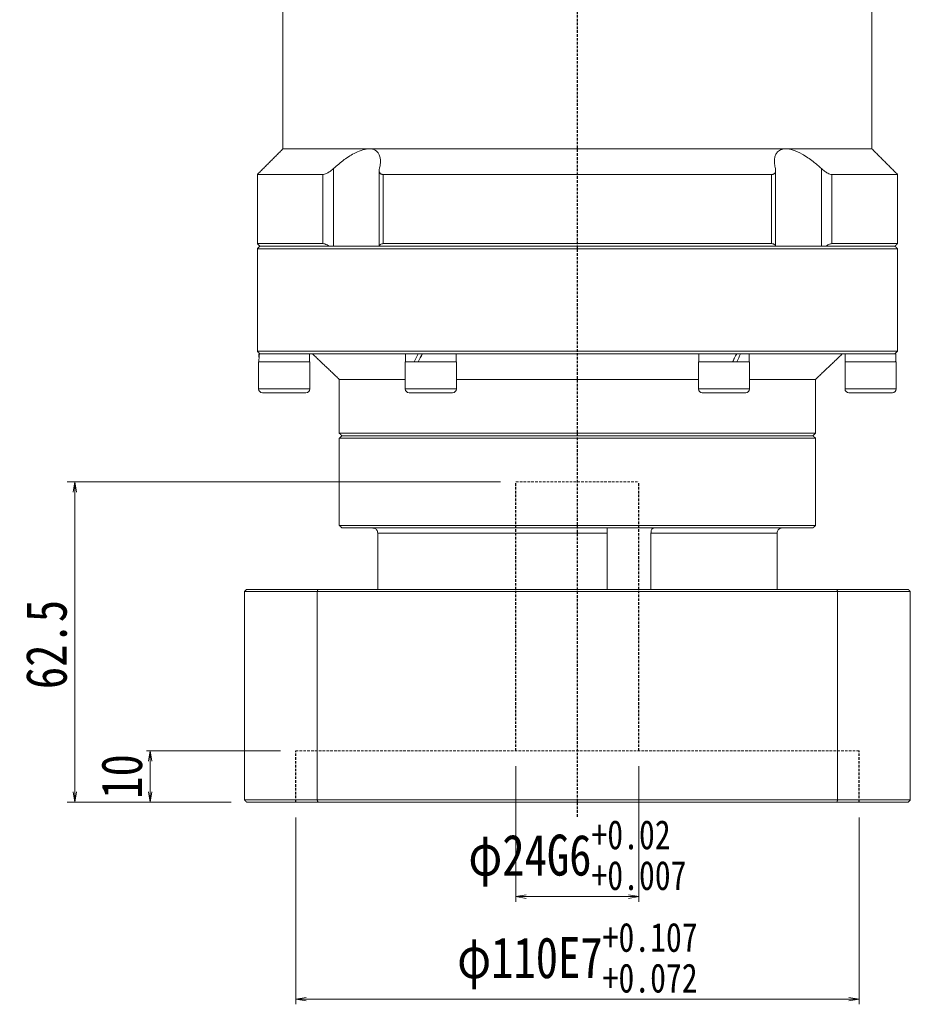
# Model space of a CAD drawing. Header units: millimetres. Extents: x -59 to 951, y -61 to 649.
# Tile 3 of 8: x 107 to 281, y 189 to 381. Entities that reach past the tile are written whole.
import ezdxf

# ---------------------------------------------------------------- set-up
doc = ezdxf.new("R2010")
doc.units = ezdxf.units.MM
doc.linetypes.add('DASHED', pattern=[0.75, 0.5, -0.25])
doc.layers.add('尺寸线层', color=3, linetype='Continuous', lineweight=18)
doc.styles.add('宋体', font='SimSun.ttf', dxfattribs={"width": 0.8})
doc.dimstyles.new('A水平标注$0', dxfattribs={"dimtxt": 3.5, "dimasz": 2, "dimexe": 1.5, "dimexo": 3, "dimgap": 1.1, "dimtad": 1, "dimtoh": 1, "dimdec": 4, "dimdsep": 46, "dimtxsty": '宋体', "dimblk": 'OPEN', "dimcen": 3, "dimclrd": 3, "dimclre": 3, "dimclrt": 6, "dimadec": 0, "dimazin": 0, "dimtm": 1e-09, "dimtfac": 1, "dimtdec": 4, "dimtix": 1, "dimtmove": 0, "dimatfit": 3, "dimldrblk": 'OPEN', "dimfxl": 0, "dimlwd": 13, "dimlwe": 13, "dimarcsym": 0})
doc.dimstyles.new('D直径标注φ25', dxfattribs={"dimtxt": 3.5, "dimasz": 2, "dimexe": 1, "dimexo": 3, "dimtad": 1, "dimtoh": 1, "dimdec": 1, "dimdsep": 46, "dimtxsty": '宋体', "dimblk": 'OPEN', "dimcen": 3, "dimclrd": 3, "dimclre": 3, "dimclrt": 130, "dimadec": 0, "dimazin": 0, "dimtm": 1e-09, "dimtfac": 1, "dimtdec": 1, "dimtmove": 0, "dimatfit": 0, "dimldrblk": 'OPEN', "dimfxl": 0, "dimlwd": 13, "dimlwe": 13, "dimarcsym": 0})

# ---------------------------------------------------------------- blocks, each defined once
blk = doc.blocks.new('_Open')
at = {"color": 0, "linetype": 'ByBlock', "lineweight": -2}
for p, q in [((-1, 0.167), (0, 0)), ((-1, -0.167), (0, 0)), ((0, 0), (-1, 0))]:
    blk.add_line(p, q, dxfattribs=at)
blk = doc.blocks.new('*D39')
at = {"color": 3, "lineweight": 13, "transparency": 16777216}
for p, q in [((160.81, 225.51), (160.81, 189.03)), ((270.81, 225.51), (270.81, 189.03)), ((162.81, 190.03), (268.81, 190.03))]:
    blk.add_line(p, q, dxfattribs=at)
at = {"layer": 'Defpoints', "color": 0, "transparency": 16777216}
for p in [(160.81, 228.51), (270.81, 228.51), (270.81, 190.03)]:
    blk.add_point(p, dxfattribs=at)
at = {"color": 3, "lineweight": 13, "transparency": 16777216, "xscale": 2, "yscale": 2, "zscale": 2, "rotation": 180}
blk.add_blockref('_Open', (160.81, 190.03), dxfattribs=at)
at = {"color": 3, "lineweight": 13, "transparency": 16777216, "xscale": 2, "yscale": 2, "zscale": 2}
blk.add_blockref('_Open', (270.81, 190.03), dxfattribs=at)
at = {"color": 130, "transparency": 16777216, "insert": (215.81, 198.14), "char_height": 8, "attachment_point": 5, "style": '宋体'}
blk.add_mtext('{\\A1;φ110E7{}{\\H0.71x;\\C2;\\S+0.107^ +0.072;}}', dxfattribs=at)
blk = doc.blocks.new('*D40')
at = {"color": 3, "lineweight": 13, "transparency": 16777216}
for p, q in [((203.81, 235.51), (203.81, 209.05)), ((227.81, 235.51), (227.81, 209.05)), ((205.81, 210.05), (225.81, 210.05))]:
    blk.add_line(p, q, dxfattribs=at)
at = {"layer": 'Defpoints', "color": 0, "transparency": 16777216}
for p in [(203.81, 238.51), (227.81, 238.51), (227.81, 210.05)]:
    blk.add_point(p, dxfattribs=at)
at = {"color": 3, "lineweight": 13, "transparency": 16777216, "xscale": 2, "yscale": 2, "zscale": 2, "rotation": 180}
blk.add_blockref('_Open', (203.81, 210.05), dxfattribs=at)
at = {"color": 3, "lineweight": 13, "transparency": 16777216, "xscale": 2, "yscale": 2, "zscale": 2}
blk.add_blockref('_Open', (227.81, 210.05), dxfattribs=at)
at = {"color": 130, "transparency": 16777216, "insert": (215.81, 218.16), "char_height": 8, "attachment_point": 5, "style": '宋体'}
blk.add_mtext('{\\A1;φ24G6{}{\\H0.71x;\\C2;\\S+0.02^ +0.007;}}', dxfattribs=at)
blk = doc.blocks.new('*D41')
at = {"layer": 'Defpoints', "color": 0, "transparency": 16777216}
for p in [(160.81, 238.51), (132.37, 228.51), (151.21, 228.51)]:
    blk.add_point(p, dxfattribs=at)
at = {"layer": '尺寸线层', "color": 3, "lineweight": 13, "transparency": 16777216}
for p, q in [((157.81, 238.51), (130.87, 238.51)), ((132.37, 236.51), (132.37, 230.51)), ((148.21, 228.51), (130.87, 228.51))]:
    blk.add_line(p, q, dxfattribs=at)
at = {"layer": '尺寸线层', "color": 3, "lineweight": 13, "transparency": 16777216, "xscale": 2, "yscale": 2, "zscale": 2}
for p, rotation in [((132.37, 238.51), 90), ((132.37, 228.51), 270)]:
    blk.add_blockref('_Open', p, dxfattribs=dict(at, rotation=rotation))
at = {"layer": '尺寸线层', "color": 6, "transparency": 16777216, "insert": (126.87, 233.51), "char_height": 8, "attachment_point": 5, "rotation": 90, "style": '宋体', "bg_fill": 3, "box_fill_scale": 1.1, "bg_fill_color": 256, "bg_fill_true_color": 13158600, "bg_fill_transparency": 0}
blk.add_mtext('10', dxfattribs=at)
blk = doc.blocks.new('*D42')
at = {"layer": 'Defpoints', "color": 0, "transparency": 16777216}
for p in [(203.81, 291.01), (117.65, 228.51), (151.21, 228.51)]:
    blk.add_point(p, dxfattribs=at)
at = {"layer": '尺寸线层', "color": 3, "lineweight": 13, "transparency": 16777216}
for p, q in [((200.81, 291.01), (116.15, 291.01)), ((117.65, 289.01), (117.65, 230.51)), ((148.21, 228.51), (116.15, 228.51))]:
    blk.add_line(p, q, dxfattribs=at)
at = {"layer": '尺寸线层', "color": 3, "lineweight": 13, "transparency": 16777216, "xscale": 2, "yscale": 2, "zscale": 2}
for p, rotation in [((117.65, 291.01), 90), ((117.65, 228.51), 270)]:
    blk.add_blockref('_Open', p, dxfattribs=dict(at, rotation=rotation))
at = {"layer": '尺寸线层', "color": 6, "transparency": 16777216, "insert": (112.15, 259.26), "char_height": 8, "attachment_point": 5, "rotation": 90, "style": '宋体', "bg_fill": 3, "box_fill_scale": 1.1, "bg_fill_color": 256, "bg_fill_true_color": 13158600, "bg_fill_transparency": 0}
blk.add_mtext('62.5', dxfattribs=at)

msp = doc.modelspace()

# ---------------------------------------------------------------- linework, layer by layer
at = {"color": 1, "linetype": 'DASHED'}
msp.add_line((215.80626, 225.6496), (215.80626, 400.51352), dxfattribs=at)
at = {"color": 7, "linetype": 'Continuous', "lineweight": 15}
for p, q in [((175.14762, 356.01352), (158.30626, 356.01352)), ((256.4649, 356.01352), (175.14762, 356.01352)), ((273.30626, 356.01352), (256.4649, 356.01352)), ((168.16103, 337.01352), (168.16103, 352.16089)), ((263.4515, 352.16089), (263.4515, 337.01352)), ((166.12226, 351.01352), (153.30626, 351.01352)), ((166.12226, 351.01352), (166.12226, 337.51352)), ((253.72393, 351.01352), (177.88859, 351.01352)), ((177.88859, 337.51352), (177.88859, 351.01352)), ((253.72393, 351.01352), (253.72393, 337.51352)), ((278.30626, 351.01352), (265.49027, 351.01352)), ((265.49027, 337.51352), (265.49027, 351.01352)), ((166.12226, 337.51352), (153.30626, 337.51352)), ((153.30626, 336.51352), (215.80626, 336.51352)), ((215.80626, 337.01352), (153.80626, 337.01352)), ((153.80626, 337.01352), (167.34363, 337.01352)), ((177.1362, 337.01352), (254.47632, 337.01352)), ((253.72393, 337.51352), (177.88859, 337.51352)), ((277.80626, 337.01352), (215.80626, 337.01352)), ((215.80626, 336.51352), (278.30626, 336.51352)), ((264.26889, 337.01352), (277.80626, 337.01352)), ((278.30626, 337.51352), (265.49027, 337.51352)), ((278.30626, 316.51352), (153.30626, 316.51352)), ((153.61626, 316.01352), (153.80626, 316.01352)), ((153.82234, 316.01352), (153.7034, 316.01352)), ((153.82234, 316.01352), (183.59152, 316.01352)), ((184.71126, 316.01352), (183.59152, 316.01352)), ((184.71126, 316.01352), (184.80626, 316.01352)), ((184.77641, 316.01352), (185.51126, 316.01352)), ((186.03708, 316.01352), (185.55483, 316.01352)), ((186.03708, 316.01352), (245.57544, 316.01352)), ((246.90126, 316.01352), (245.57544, 316.01352)), ((246.83612, 316.01352), (247.65769, 316.01352)), ((247.65769, 316.01352), (247.60282, 316.01352)), ((248.02101, 316.01352), (247.65769, 316.01352)), ((248.02101, 316.01352), (277.79018, 316.01352)), ((277.99626, 316.01352), (277.80626, 316.01352)), ((277.90912, 316.01352), (277.80626, 316.01352)), ((158.55626, 314.41352), (153.55626, 314.41352)), ((163.55626, 314.41352), (158.55626, 314.41352)), ((191.51139, 314.41352), (182.18126, 314.41352)), ((192.18126, 314.41352), (191.51139, 314.41352)), ((249.43126, 314.41352), (239.43126, 314.41352)), ((278.05626, 314.41352), (268.05626, 314.41352)), ((182.18126, 311.01352), (169.30626, 311.01352)), ((239.43126, 311.01352), (192.18126, 311.01352)), ((262.30626, 311.01352), (249.43126, 311.01352)), ((158.55626, 309.16352), (153.55626, 309.16352)), ((154.30626, 308.41352), (158.55626, 308.41352)), ((163.55626, 309.16352), (158.55626, 309.16352)), ((158.55626, 308.41352), (162.80626, 308.41352)), ((191.51139, 309.16352), (182.18126, 309.16352)), ((182.93126, 308.41352), (190.86187, 308.41352)), ((190.86187, 308.41352), (191.43126, 308.41352)), ((192.18126, 309.16352), (191.51139, 309.16352)), ((249.43126, 309.16352), (239.43126, 309.16352)), ((240.18126, 308.41352), (248.68126, 308.41352)), ((278.05626, 309.16352), (268.05626, 309.16352)), ((268.80626, 308.41352), (277.30626, 308.41352)), ((262.30626, 300.51352), (169.30626, 300.51352)), ((169.80626, 300.01352), (261.80626, 300.01352)), ((215.80626, 300.01352), (169.80626, 300.01352)), ((261.80626, 300.01352), (215.80626, 300.01352)), ((169.30626, 299.51352), (215.80626, 299.51352)), ((215.80626, 299.51352), (262.30626, 299.51352)), ((262.30626, 282.51352), (169.30626, 282.51352)), ((169.80626, 282.01352), (261.80626, 282.01352)), ((176.8055, 281.01352), (221.6347, 281.01352)), ((176.8055, 270.01352), (176.8055, 281.01352)), ((221.6347, 281.01352), (221.6347, 270.01352)), ((230.16611, 270.01352), (230.16611, 281.01352)), ((230.16611, 281.01352), (254.80703, 281.01352)), ((254.80703, 281.01352), (254.80703, 270.01352)), ((150.80626, 269.61352), (165.00026, 269.61352)), ((150.80626, 269.61352), (150.80626, 228.91352)), ((165.13823, 270.01352), (151.20626, 270.01352)), ((165.00026, 269.61352), (165.00026, 228.91352)), ((165.00026, 269.61352), (266.61227, 269.61352)), ((266.4743, 270.01352), (165.13823, 270.01352)), ((280.40626, 270.01352), (266.4743, 270.01352)), ((266.61227, 269.61352), (280.80626, 269.61352)), ((266.61227, 269.61352), (266.61227, 228.91352)), ((280.80626, 269.61352), (280.80626, 228.91352)), ((165.00026, 228.91352), (150.80626, 228.91352)), ((266.61227, 228.91352), (165.00026, 228.91352)), ((280.80626, 228.91352), (266.61227, 228.91352)), ((151.20626, 228.51352), (165.13823, 228.51352)), ((165.13823, 228.51352), (266.4743, 228.51352)), ((266.4743, 228.51352), (280.40626, 228.51352))]:
    msp.add_line(p, q, dxfattribs=at)
at = {"color": 6, "linetype": 'DASHED', "lineweight": 15}
for p, q in [((203.80626, 291.01352), (227.80626, 291.01352)), ((160.80626, 238.51352), (270.80626, 238.51352))]:
    msp.add_line(p, q, dxfattribs=at)
at = {"color": 6, "linetype": 'DASHED'}
for p, q in [((203.80626, 238.51352), (203.80626, 291.01352)), ((227.80626, 238.51352), (227.80626, 291.01352)), ((160.80626, 228.51352), (160.80626, 238.51352)), ((270.80626, 228.51352), (270.80626, 238.51352))]:
    msp.add_line(p, q, dxfattribs=at)
at = {"color": 7, "linetype": 'Continuous', "lineweight": 15}
for centre, start, end in [((154.30626, 309.16352), 180, 270), ((162.80626, 309.16352), 270, 0), ((182.93126, 309.16352), 180, 270), ((191.43126, 309.16352), 270, 0), ((240.18126, 309.16352), 180, 270), ((248.68126, 309.16352), 270, 0), ((268.80626, 309.16352), 180, 270), ((277.30626, 309.16352), 270, 0)]:
    msp.add_arc(centre, 0.75, start, end, dxfattribs=at)
at = {"color": 7, "linetype": 'Continuous', "lineweight": 15, "extrusion": (0, 0, -1)}
for centre, major_axis, ratio, start_param, end_param in [((158.55626, 314.41352), (0, 8.55633), 0.577350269, 4.71238898, 4.900492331), ((158.55626, 316.01352), (0, 8.55633), 0.577350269, 4.618754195, 4.71238898), ((187.18126, 316.01352), (4.54557, 8.49348), 0.227735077, 4.403003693, 4.591107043), ((187.18126, 314.41352), (4.54557, 8.49348), 0.227735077, 4.591107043, 4.779210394), ((187.18126, 316.01352), (3.07332, 5.74255), 0.227735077, 4.466025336, 4.591107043), ((244.43126, 316.01352), (4.54557, 8.49348), 0.227735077, 1.44951439, 1.63761774), ((244.43126, 314.41352), (4.54557, 8.49348), 0.227735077, 1.261411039, 1.44951439), ((273.05626, 316.01352), (0, 8.55633), 0.577350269, 1.570796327, 1.758899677), ((273.05626, 314.41352), (0, 8.55633), 0.577350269, 1.477161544, 1.570796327), ((244.43126, 314.41352), (3.07332, 5.74255), 0.227735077, 1.32443269, 1.44951439)]:
    msp.add_ellipse(centre, major_axis=major_axis, ratio=ratio, start_param=start_param, end_param=end_param, dxfattribs=at)
at = {"color": 7, "linetype": 'Continuous', "lineweight": 15}
for points in [[(158.30626, 356.01352), (158.30626, 391.01352)], [(273.30626, 391.01352), (273.30626, 356.01352)], [(153.30626, 351.01352), (158.30626, 356.01352)], [(273.30626, 356.01352), (278.30626, 351.01352)], [(177.10196, 337.01352), (177.10196, 351.78342)], [(254.51057, 351.78373), (254.51057, 337.01352)], [(153.30626, 337.51352), (153.30626, 351.01352)], [(278.30626, 351.01352), (278.30626, 337.51352)], [(153.80626, 337.01352), (153.30626, 337.51352)], [(153.30626, 336.51352), (153.80626, 337.01352)], [(153.30626, 316.51352), (153.30626, 336.51352)], [(278.30626, 337.51352), (277.80626, 337.01352)], [(277.80626, 337.01352), (278.30626, 336.51352)], [(278.30626, 336.51352), (278.30626, 316.51352)], [(153.80626, 316.01352), (153.30626, 316.51352)], [(163.49626, 316.01352), (163.49626, 314.41352)], [(169.30626, 311.01352), (164.05626, 316.01352)], [(182.24126, 314.41352), (182.24126, 316.01352)], [(192.12126, 316.01352), (192.12126, 314.41352)], [(239.49126, 314.41352), (239.49126, 316.01352)], [(249.37126, 316.01352), (249.37126, 314.41352)], [(267.55626, 316.01352), (262.30626, 311.01352)], [(268.11626, 314.41352), (268.11626, 316.01352)], [(278.30626, 316.51352), (277.80626, 316.01352)], [(153.55626, 309.16352), (153.55626, 314.41352)], [(163.55626, 314.41352), (163.55626, 309.16352)], [(182.18126, 309.16352), (182.18126, 314.41352)], [(192.18126, 314.41352), (192.18126, 309.16352)], [(239.43126, 309.16352), (239.43126, 314.41352)], [(249.43126, 314.41352), (249.43126, 309.16352)], [(268.05626, 309.16352), (268.05626, 314.41352)], [(278.05626, 314.41352), (278.05626, 309.16352)], [(169.30626, 300.51352), (169.30626, 311.01352)], [(262.30626, 311.01352), (262.30626, 300.51352)], [(169.80626, 300.01352), (169.30626, 300.51352)], [(169.30626, 299.51352), (169.80626, 300.01352)], [(262.30626, 300.51352), (261.80626, 300.01352)], [(261.80626, 300.01352), (262.30626, 299.51352)], [(169.30626, 282.51352), (169.30626, 299.51352)], [(262.30626, 299.51352), (262.30626, 282.51352)], [(169.80626, 282.01352), (169.30626, 282.51352)], [(262.30626, 282.51352), (261.80626, 282.01352)], [(150.80626, 269.61352), (151.20626, 270.01352)], [(165.00026, 269.61352), (165.13823, 270.01352)], [(266.61227, 269.61352), (266.4743, 270.01352)], [(280.40626, 270.01352), (280.80626, 269.61352)], [(150.80626, 228.91352), (151.20626, 228.51352)], [(165.13823, 228.51352), (165.00026, 228.91352)], [(266.4743, 228.51352), (266.61227, 228.91352)], [(280.40626, 228.51352), (280.80626, 228.91352)]]:
    msp.add_open_spline(points, degree=1, dxfattribs=at)
for points, knots in [([(175.14762, 356.01352), (174.7461, 355.97516), (173.91495, 355.89575), (172.58272, 355.34173), (171.3575, 354.65352), (169.86941, 353.65175), (168.84999, 352.76213), (168.16103, 352.16089)], [0, 0, 0, 0, 1.493533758, 3.091577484, 4.322036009, 5.554470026, 8.123989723, 8.123989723, 8.123989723, 8.123989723]), ([(177.15298, 352.16089), (177.20446, 352.39415), (177.30784, 352.86252), (177.36268, 353.58204), (177.30687, 354.31027), (177.09507, 354.9467), (176.75074, 355.43704), (176.33234, 355.75932), (175.82375, 355.95502), (175.41788, 356.01098), (175.17971, 356.01322), (175.14762, 356.01352)], [0, 0, 0, 0, 0.626246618, 1.257495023, 2.032414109, 2.823629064, 3.42820033, 4.048095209, 4.555440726, 5.077036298, 5.158257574, 5.158257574, 5.158257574, 5.158257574]), ([(256.4649, 356.01352), (256.28409, 356.00436), (255.91788, 355.98581), (255.44895, 355.83549), (255.04751, 355.59626), (254.67699, 355.21341), (254.39384, 354.65643), (254.25468, 353.91041), (254.26657, 353.07271), (254.39489, 352.4664), (254.45954, 352.16089)], [0, 0, 0, 0, 0.468845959, 0.949596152, 1.451964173, 1.965089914, 2.734777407, 3.526210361, 4.335728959, 5.157885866, 5.157885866, 5.157885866, 5.157885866]), ([(263.4515, 352.16089), (262.92485, 352.62582), (262.07332, 353.37756), (260.78322, 354.30982), (259.46904, 355.12691), (257.99411, 355.80256), (256.93967, 356.0091), (256.49737, 356.01322), (256.4649, 356.01352)], [0, 0, 0, 0, 1.982297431, 3.205120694, 4.453658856, 6.379550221, 7.997496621, 8.125663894, 8.125663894, 8.125663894, 8.125663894]), ([(168.16103, 352.16089), (167.90237, 351.93938), (167.47556, 351.57385), (166.84878, 351.21048), (166.41285, 351.03885), (166.20808, 351.021), (166.12226, 351.01352)], [0, 0, 0, 0, 0.923658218, 1.524159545, 2.020218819, 2.378137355, 2.378137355, 2.378137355, 2.378137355]), ([(177.88859, 351.01352), (177.82035, 351.01683), (177.6815, 351.02356), (177.50879, 351.07681), (177.36531, 351.1581), (177.24193, 351.27764), (177.14913, 351.44243), (177.10044, 351.65606), (177.09808, 351.89686), (177.13457, 352.07237), (177.15298, 352.16089)], [0, 0, 0, 0, 0.165195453, 0.336098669, 0.501143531, 0.67031152, 0.899665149, 1.135559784, 1.381616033, 1.632058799, 1.632058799, 1.632058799, 1.632058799]), ([(254.45954, 352.16089), (254.4813, 352.05069), (254.52544, 351.82712), (254.49949, 351.55994), (254.4206, 351.35425), (254.31591, 351.21587), (254.17813, 351.11255), (254.03135, 351.05188), (253.87754, 351.01903), (253.77544, 351.01537), (253.72393, 351.01352)], [0, 0, 0, 0, 0.312581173, 0.634124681, 0.837734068, 1.046108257, 1.214079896, 1.386575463, 1.508153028, 1.631948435, 1.631948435, 1.631948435, 1.631948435]), ([(265.49027, 351.01352), (265.3696, 351.0275), (265.12879, 351.05541), (264.62258, 351.28293), (264.03901, 351.65038), (263.65161, 351.98701), (263.4515, 352.16089)], [0, 0, 0, 0, 0.48914015, 0.976123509, 1.653805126, 2.377879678, 2.377879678, 2.377879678, 2.377879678]), ([(166.12226, 337.51352), (166.2428, 337.49935), (166.48335, 337.47109), (166.92196, 337.27738), (167.20674, 337.09918), (167.34363, 337.01352)], [0, 0, 0, 0, 0.457440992, 0.912864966, 1.334419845, 1.334419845, 1.334419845, 1.334419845]), ([(177.1362, 337.01352), (177.18457, 337.1243), (177.27349, 337.32797), (177.5598, 337.4893), (177.79292, 337.50647), (177.88859, 337.51352)], [0, 0, 0, 0, 0.4023771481, 0.7397651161, 0.974629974, 0.974629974, 0.974629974, 0.974629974]), ([(253.72393, 337.51352), (253.85776, 337.49935), (254.12483, 337.47109), (254.3701, 337.27738), (254.44184, 337.09918), (254.47632, 337.01352)], [0, 0, 0, 0, 0.33430891, 0.6671437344, 0.9752262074, 0.9752262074, 0.9752262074, 0.9752262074]), ([(264.26889, 337.01352), (264.44887, 337.1243), (264.77975, 337.32797), (265.20788, 337.4893), (265.40809, 337.50647), (265.49027, 337.51352)], [0, 0, 0, 0, 0.551089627, 1.013171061, 1.334838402, 1.334838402, 1.334838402, 1.334838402]), ([(176.8055, 281.01352), (176.79526, 281.1236), (176.7748, 281.34374), (176.61522, 281.63863), (176.376, 281.86656), (176.09852, 281.99431), (175.90801, 282.00794), (175.83004, 282.01352)], [0, 0, 0, 0, 0.324175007, 0.648284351, 0.979229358, 1.316860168, 1.550819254, 1.550819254, 1.550819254, 1.550819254]), ([(221.60467, 281.88999), (221.6042, 281.88252), (221.60123, 281.83544), (221.61388, 281.65225), (221.63004, 281.35925), (221.63315, 281.12878), (221.6347, 281.01352)], [0, 0, 0, 0, 0.0513915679, 0.3237471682, 0.6004135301, 0.8771995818, 0.8771995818, 0.8771995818, 0.8771995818]), ([(230.16611, 281.01352), (230.17274, 281.1236), (230.18599, 281.34374), (230.28533, 281.63863), (230.42177, 281.86656), (230.56343, 281.99431), (230.64596, 282.00794), (230.67973, 282.01352)], [0, 0, 0, 0, 0.251379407, 0.502707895, 0.759337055, 1.021150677, 1.202572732, 1.202572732, 1.202572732, 1.202572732]), ([(255.78249, 282.01352), (255.76559, 282.01324), (255.64028, 282.01117), (255.40805, 281.95783), (255.12739, 281.78259), (254.91849, 281.51917), (254.81894, 281.24532), (254.81006, 281.07251), (254.80703, 281.01352)], [0, 0, 0, 0, 0.05070556, 0.376081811, 0.704498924, 1.040598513, 1.377079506, 1.551483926, 1.551483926, 1.551483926, 1.551483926])]:
    msp.add_open_spline(points, degree=3, knots=knots, dxfattribs=at)

# ---------------------------------------------------------------- dimensions: what is measured, and where the dimension line sits
dim = msp.add_linear_dim(base=(227.80626, 210.05269), p1=(203.80626, 238.51352), p2=(227.80626, 238.51352), text='{\\A1;φ<>G6{}{\\H0.71x;\\C2;\\S+0.02^ +0.007;}}', dimstyle='D直径标注φ25', override={"dimtxt": 8, "dimgap": 1.5, "dimpost": '<>', "dimtol": 0, "dimlim": 0, "dimtp": 0.02, "dimtm": -0.007, "dimtdec": 3, "dimtvp": 0.1, "dimtfill": 0})
dim.commit()
dim.dimension.update_dxf_attribs({"geometry": '*D40', "text_midpoint": (215.80626, 210.05269), "dimtype": 160})
dim = msp.add_linear_dim(base=(270.80626, 190.0315), p1=(160.80626, 228.51352), p2=(270.80626, 228.51352), text='{\\A1;φ<>E7{}{\\H0.71x;\\C2;\\S+0.107^ +0.072;}}', dimstyle='D直径标注φ25', override={"dimtxt": 8, "dimgap": 1.5, "dimpost": '<>', "dimtol": 0, "dimlim": 0, "dimtp": 0.107, "dimtm": -0.072, "dimtdec": 4, "dimtvp": 0.1, "dimtfill": 0})
dim.commit()
dim.dimension.update_dxf_attribs({"geometry": '*D39', "text_midpoint": (215.80626, 198.14297)})

# ---------------------------------------------------------------- next in the draw order: dimensions: what is measured, and where the dimension line sits
at = {"layer": '尺寸线层'}
dim = msp.add_linear_dim(base=(132.37024, 228.51352), p1=(160.80626, 238.51352), p2=(151.20626, 228.51352), angle=90, dimstyle='A水平标注$0', override={"dimtxt": 8, "dimgap": 1.5, "dimblk": 'Open', "dimtfill": 1, "dimtfillclr": 256}, dxfattribs=at)
dim.commit()
dim.dimension.update_dxf_attribs({"geometry": '*D41', "text_midpoint": (132.37024, 233.51352), "dimtype": 160})

# ---------------------------------------------------------------- next in the draw order: dimensions: what is measured, and where the dimension line sits
dim = msp.add_linear_dim(base=(117.65302, 228.51352), p1=(203.80626, 291.01352), p2=(151.20626, 228.51352), angle=90, dimstyle='A水平标注$0', override={"dimtxt": 8, "dimgap": 1.5, "dimblk": 'Open', "dimtfill": 1, "dimtfillclr": 256}, dxfattribs=at)
dim.commit()
dim.dimension.update_dxf_attribs({"geometry": '*D42', "text_midpoint": (117.65302, 259.26352), "dimtype": 160})

doc.saveas('drawing.dxf')
